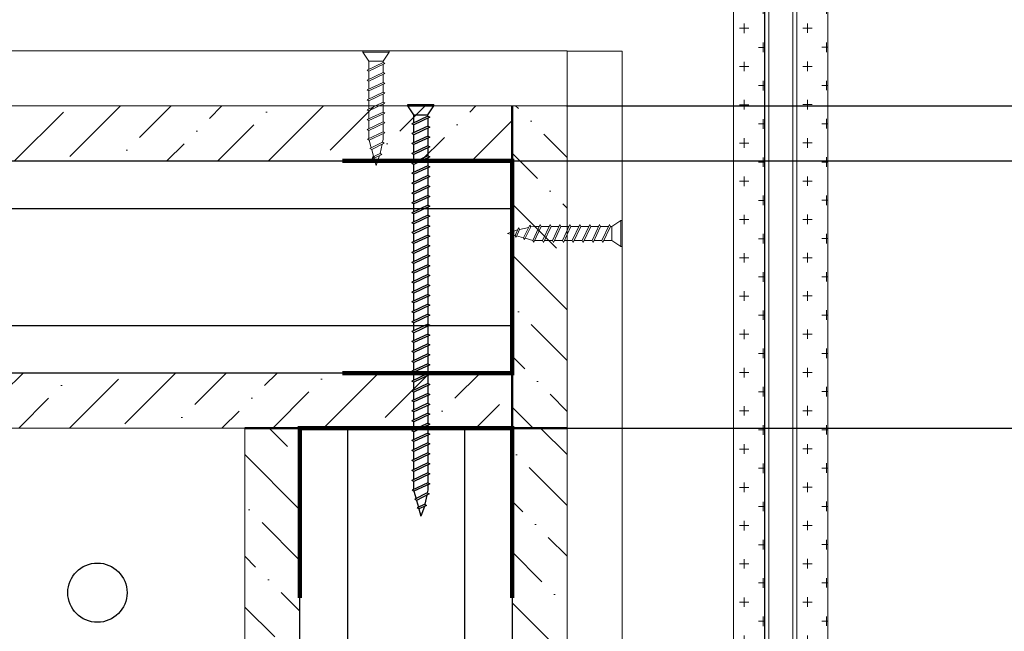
# Model space of a CAD drawing. Header units: millimetres. Extents: x 2030 to 82082, y 1212 to 75363.
# Tile 21 of 23: x 69307 to 73720, y 67149 to 69891. Entities that reach past the tile are written whole.
import ezdxf

# ---------------------------------------------------------------- set-up
doc = ezdxf.new("R2010")
doc.units = ezdxf.units.MM
doc.set_wipeout_variables(frame=1)
doc.layers.add('01_Техстронг Плита', color=32, linetype='Continuous', lineweight=9)
for name, color, linetype, lineweight, true_color in [('Анкеры и саморезы', 7, 'Continuous', 9, 0x000000), ('Размеры и выноски', 7, 'Continuous', 9, 0x000000), ('Шпильки', 7, 'Continuous', 9, 0x000000)]:
    doc.layers.add(name, color=color, linetype=linetype, lineweight=lineweight, true_color=true_color)
doc.layers.add('профиль', color=7, linetype='Continuous', true_color=0x000000)
doc.styles.add('ISOCPEUR', font='isocpeur.ttf')
doc.dimstyles.new('ISO-25', dxfattribs={"dimtxt": 2.5, "dimasz": 2.5, "dimexe": 1.25, "dimexo": 0.625, "dimtad": 1, "dimtxsty": 'Standard', "dimcen": 2.5, "dimadec": 0, "dimazin": 0, "dimtfac": 1, "dimtmove": 0, "dimatfit": 3, "dimfxl": 1, "dimarcsym": 0})

# ---------------------------------------------------------------- blocks, each defined once
blk = doc.blocks.new('*U124')
blk.add_wipeout([(-340.43, 4), (-340.43, -4), (0, -4), (0, 4)])
at = {"ltscale": 40}
for p, q in [((0, 4), (-325.63, 4)), ((0, 3), (-325.63, 3)), ((-325.63, -3), (0, -3)), ((0, -4), (-325.63, -4))]:
    blk.add_line(p, q, dxfattribs=at)
blk = doc.blocks.new('_Oblique')
at = {"color": 0, "linetype": 'ByBlock', "lineweight": -2}
blk.add_line((-0.5, -0.5), (0.5, 0.5), dxfattribs=at)
blk = doc.blocks.new('*D143')
at = {"layer": 'Defpoints', "color": 0, "transparency": 16777216}
for p in [(76704.4, 69504.6), (71762, 65664), (76850.4, 65664)]:
    blk.add_point(p, dxfattribs=at)
at = {"layer": 'Размеры и выноски', "color": 0, "lineweight": -2, "transparency": 16777216}
for p, q in [((76705, 69504.6), (76851.6, 69504.6)), ((76850.4, 69504.6), (76850.4, 65664)), ((71762.6, 65664), (76851.6, 65664))]:
    blk.add_line(p, q, dxfattribs=at)
at = {"layer": 'Размеры и выноски', "color": 0, "lineweight": -2, "transparency": 16777216, "xscale": 2.5, "yscale": 2.5, "zscale": 2.5}
for p, rotation in [((76850.4, 69504.6), 90), ((76850.4, 65664), 270)]:
    blk.add_blockref('_Oblique', p, dxfattribs=dict(at, rotation=rotation))
at = {"layer": 'Размеры и выноски', "color": 0, "transparency": 16777216, "insert": (76636.9, 67584.3), "char_height": 250, "attachment_point": 5, "rotation": 90, "style": 'ISOCPEUR'}
blk.add_mtext('{\\H1.70293x;h}', dxfattribs=at)
blk = doc.blocks.new('*D145')
at = {"layer": 'Defpoints', "color": 0, "transparency": 16777216}
for p in [(74679.7, 69504.6), (76136.7, 69504.6), (71301.1, 68059.1)]:
    blk.add_point(p, dxfattribs=at)
at = {"layer": 'Размеры и выноски', "color": 0, "lineweight": -2, "transparency": 16777216}
for p, q in [((74680.3, 69504.6), (76137.9, 69504.6)), ((76136.7, 68059.1), (76136.7, 69504.6)), ((71301.7, 68059.1), (76137.9, 68059.1))]:
    blk.add_line(p, q, dxfattribs=at)
at = {"layer": 'Размеры и выноски', "color": 0, "lineweight": -2, "transparency": 16777216, "xscale": 2.5, "yscale": 2.5, "zscale": 2.5}
for p, rotation in [((76136.7, 69504.6), 90), ((76136.7, 68059.1), 270)]:
    blk.add_blockref('_Oblique', p, dxfattribs=dict(at, rotation=rotation))
at = {"layer": 'Размеры и выноски', "color": 0, "transparency": 16777216, "insert": (75923.2, 68781.9), "char_height": 250, "attachment_point": 5, "rotation": 90, "style": 'ISOCPEUR'}
blk.add_mtext('{\\H1.70293x;75}', dxfattribs=at)
blk = doc.blocks.new('*D146')
at = {"layer": 'Defpoints', "color": 0, "transparency": 16777216}
for p in [(71760.8, 69504.2), (71514.1, 69257.4), (75294.1, 69257.4)]:
    blk.add_point(p, dxfattribs=at)
at = {"layer": 'Размеры и выноски', "color": 0, "lineweight": -2, "transparency": 16777216}
for p, q in [((75294.1, 69504.2), (75294.1, 71120.2)), ((71761.5, 69504.2), (75295.4, 69504.2)), ((75294.1, 69257.4), (75294.1, 69504.2)), ((71514.7, 69257.4), (75295.4, 69257.4)), ((75294.1, 69257.4), (75294.1, 69254.9))]:
    blk.add_line(p, q, dxfattribs=at)
at = {"layer": 'Размеры и выноски', "color": 0, "lineweight": -2, "transparency": 16777216, "xscale": 2.5, "yscale": 2.5, "zscale": 2.5}
for p, rotation in [((75294.1, 69504.2), 270), ((75294.1, 69257.4), 90)]:
    blk.add_blockref('_Oblique', p, dxfattribs=dict(at, rotation=rotation))
at = {"layer": 'Размеры и выноски', "color": 0, "transparency": 16777216, "insert": (75038, 70683.2), "char_height": 250, "attachment_point": 5, "rotation": 90, "style": 'ISOCPEUR'}
blk.add_mtext('{\\H1.70293x;12,5}', dxfattribs=at)
blk = doc.blocks.new('Саморез 4.2Х90')
at = {"color": 7}
for p, q in [((-8.6, 245.3), (-0.1, 268.8)), ((4.6, 251.4), (-0.1, 268.8)), ((-14.3, 218.9), (-9.5, 240.6)), ((-13.7, 243), (4.6, 251.4)), ((-9.5, 240.6), (-13.7, 243)), ((-9.5, 240.6), (8.8, 249)), ((4.6, 251.4), (8.8, 249)), ((10.1, 231.2), (5.6, 247.6)), ((-21.1, 192), (16.1, 209.5)), ((-19.6, 216.2), (10.1, 231.2)), ((-15.5, 213.8), (-19.6, 216.2)), ((-17, 207), (-15.5, 213.8)), ((-15.5, 213.8), (14.3, 228.8)), ((10.1, 231.2), (14.3, 228.8)), ((16, 209.4), (11.2, 227.3)), ((16.1, 209.5), (20.3, 207.1)), ((-17, 189.6), (-21.1, 192)), ((-21.1, 168.7), (16.7, 186.5)), ((-17, 189.6), (20.3, 207.1)), ((16.7, 186.5), (20.9, 184.1)), ((-17, 166.3), (-21.1, 168.7)), ((-21.1, 145.4), (16.7, 163.2)), ((-17, 166.3), (20.9, 184.1)), ((16.7, 163.2), (20.9, 160.8)), ((-17, 143), (-21.1, 145.4)), ((-21.1, 122), (16.7, 139.8)), ((-17, 143), (20.9, 160.8)), ((16.7, 139.8), (20.9, 137.4)), ((-17, 119.6), (-21.1, 122)), ((-21.1, 98.7), (16.7, 116.5)), ((-17, 119.6), (20.9, 137.4)), ((16.7, 116.5), (20.9, 114.1)), ((-17, 96.3), (-21.1, 98.7)), ((-21.1, 75.4), (16.7, 93.2)), ((-17, 96.3), (20.9, 114.1)), ((16.7, 93.2), (20.9, 90.8)), ((-17, 73), (-21.1, 75.4)), ((-21.1, 52), (16.7, 69.8)), ((-17, 73), (20.9, 90.8)), ((16.7, 69.8), (20.9, 67.4)), ((-17, 49.6), (-21.1, 52)), ((-21.1, 28.7), (16.7, 46.5)), ((-17, 49.6), (20.9, 67.4)), ((16.7, 46.5), (20.9, 44.1)), ((-17, 26.3), (-21.1, 28.7)), ((-17, 26.3), (20.9, 44.1)), ((-17, 23), (-31.1, 2)), ((30.8, 2), (-31.1, 2)), ((-31.1, 2), (-31.1, -1.2)), ((16.7, 23), (-17, 23)), ((16.7, 23), (30.8, 2)), ((30.8, 2), (30.8, -1.2)), ((30.8, -1.2), (-31.1, -1.2))]:
    blk.add_line(p, q, dxfattribs=at)
for points in [[(-17, 194), (-17, 207)], [(-17, 170.7), (-17, 189.6)], [(16.7, 205.4), (16.7, 186.5)], [(-17, 147.3), (-17, 166.3)], [(16.7, 182.1), (16.7, 163.2)], [(-17, 124), (-17, 143)], [(16.7, 158.8), (16.7, 139.8)], [(-17, 100.7), (-17, 119.6)], [(16.7, 135.5), (16.7, 116.5)], [(-17, 77.3), (-17, 96.3)], [(16.7, 112.1), (16.7, 93.2)], [(-17, 54), (-17, 73)], [(16.7, 88.8), (16.7, 69.8)], [(-17, 30.7), (-17, 49.6)], [(16.7, 65.5), (16.7, 46.5)], [(16.7, 42.1), (16.7, 23.2)], [(16.7, 42.1), (16.7, 23.2)]]:
    blk.add_lwpolyline(points, dxfattribs=at)
blk.add_lwpolyline([(-17, 26.3), (-17, 23)])

msp = doc.modelspace()

# ---------------------------------------------------------------- hatches: boundary and pattern name
at = {"layer": '01_Техстронг Плита', "ltscale": 4}
h = msp.add_hatch(dxfattribs=at)
h.set_pattern_fill('ANSI36', color=32, scale=50.701569, angle=-180, style=0)
h.set_pattern_definition([(225, (267649.46, 410363.46), (-85.3712, -313.02774), [402.44371, -80.48874, 0, -80.48874])])
h.paths.add_polyline_path([(65313.805, 69257.372), (65313.805, 69504.155), (71514.057, 69504.155), (71514.057, 69257.372)])
h = msp.add_hatch(dxfattribs=at)
h.set_pattern_fill('ANSI36', color=32, scale=50.701569, angle=-90, style=0)
h.set_pattern_definition([(315, (-269345.25, 262629.85), (313.02774, -85.3712), [402.44371, -80.48874, 0, -80.48874])])
h.paths.add_polyline_path([(71760.84, 68059.872), (71514.057, 68059.872), (71514.057, 69504.179), (71760.84, 69504.179)])
h = msp.add_hatch(dxfattribs=at)
h.set_pattern_fill('ANSI36', color=32, scale=50.701569, angle=-180, style=0)
h.set_pattern_definition([(225, (267896.24, 409165.74), (-85.3712, -313.02774), [402.44371, -80.48874, 0, -80.48874])])
h.paths.add_polyline_path([(65313.83, 68059.653), (65313.83, 68306.436), (71514.057, 68306.436), (71514.057, 68059.653)])
h = msp.add_hatch(dxfattribs=at)
h.set_pattern_fill('ANSI36', color=32, scale=50.701569, angle=-270, style=0)
h.set_pattern_definition([(135, (411422.45, -134522.76), (-313.02774, 85.3712), [402.44371, -80.48874, 0, -80.48874])])
h.paths.add_polyline_path([(70316.363, 68059.653), (70563.146, 68059.653), (70563.146, 65910.805), (70316.363, 65910.805)])
h = msp.add_hatch(dxfattribs=at)
h.set_pattern_fill('ANSI36', color=32, scale=50.701569, angle=-270, style=0)
h.set_pattern_definition([(135, (412620.17, -134275.98), (-313.02774, 85.3712), [402.44371, -80.48874, 0, -80.48874])])
h.paths.add_polyline_path([(71514.082, 68059.677), (71760.865, 68059.677), (71760.865, 65910.805), (71514.082, 65910.805)])

# ---------------------------------------------------------------- linework, layer by layer
at = {"color": 7}
for p, q in [((71046.12, 69510.241), (71163.863, 69510.241)), ((71046.12, 69504.155), (71046.12, 69510.241)), ((71163.863, 69504.155), (71163.863, 69510.241)), ((71046.12, 69504.155), (71163.863, 69504.155)), ((71072.977, 69464.216), (71046.12, 69504.155)), ((71072.977, 69464.216), (71137.006, 69464.216)), ((71137.006, 69464.216), (71163.863, 69504.155)), ((71137.006, 69457.903), (71065.052, 69424.046)), ((71072.977, 69419.471), (71065.052, 69424.046)), ((71144.931, 69453.328), (71072.977, 69419.471)), ((71137.006, 69457.903), (71144.931, 69453.328)), ((71137.006, 69413.526), (71065.052, 69379.669)), ((71072.977, 69375.094), (71065.052, 69379.669)), ((71144.931, 69408.951), (71072.977, 69375.094)), ((71137.006, 69413.526), (71144.931, 69408.951)), ((71137.006, 69369.149), (71065.052, 69335.292)), ((71072.977, 69330.717), (71065.052, 69335.292)), ((71144.931, 69364.574), (71072.977, 69330.717)), ((71137.006, 69369.149), (71144.931, 69364.574)), ((71137.006, 69324.772), (71065.052, 69290.915)), ((71072.977, 69286.34), (71065.052, 69290.915)), ((71144.931, 69320.197), (71072.977, 69286.34)), ((71137.006, 69324.772), (71144.931, 69320.197)), ((71137.006, 69280.395), (71065.052, 69246.538)), ((71072.977, 69241.963), (71065.052, 69246.538)), ((71144.931, 69275.82), (71072.977, 69241.963)), ((71137.006, 69280.395), (71144.931, 69275.82)), ((71137.006, 69236.018), (71065.052, 69202.161)), ((71072.977, 69197.586), (71065.052, 69202.161)), ((71144.931, 69231.443), (71072.977, 69197.586)), ((71137.006, 69236.018), (71144.931, 69231.443)), ((71137.006, 69191.641), (71065.052, 69157.784)), ((71072.977, 69153.209), (71065.052, 69157.784)), ((71144.931, 69187.066), (71072.977, 69153.209)), ((71137.006, 69191.641), (71144.931, 69187.066)), ((71137.006, 69147.264), (71065.052, 69113.407)), ((71072.977, 69108.832), (71065.052, 69113.407)), ((71144.931, 69142.689), (71072.977, 69108.832)), ((71137.006, 69147.264), (71144.931, 69142.689)), ((71137.006, 69102.887), (71065.052, 69069.03)), ((71072.977, 69064.455), (71065.052, 69069.03)), ((71144.931, 69098.312), (71072.977, 69064.455)), ((71137.006, 69102.887), (71144.931, 69098.312)), ((71137.006, 69058.51), (71065.052, 69024.653)), ((71072.977, 69020.078), (71065.052, 69024.653)), ((71144.931, 69053.935), (71072.977, 69020.078)), ((71137.006, 69058.51), (71144.931, 69053.935)), ((71137.006, 69014.133), (71065.052, 68980.276)), ((71072.977, 68975.701), (71065.052, 68980.276)), ((71144.931, 69009.558), (71072.977, 68975.701)), ((71137.006, 69014.133), (71144.931, 69009.558)), ((71137.006, 68969.756), (71065.052, 68935.899)), ((71072.977, 68931.324), (71065.052, 68935.899)), ((71144.931, 68965.181), (71072.977, 68931.324)), ((71137.006, 68969.756), (71144.931, 68965.181)), ((71137.006, 68925.379), (71065.052, 68891.522)), ((71072.977, 68886.947), (71065.052, 68891.522)), ((71144.931, 68920.804), (71072.977, 68886.947)), ((71137.006, 68925.379), (71144.931, 68920.804)), ((71137.006, 68881.002), (71065.052, 68847.145)), ((71072.977, 68842.57), (71065.052, 68847.145)), ((71144.931, 68876.427), (71072.977, 68842.57)), ((71137.006, 68881.002), (71144.931, 68876.427)), ((71137.006, 68836.625), (71065.052, 68802.768)), ((71072.977, 68798.193), (71065.052, 68802.768)), ((71144.931, 68832.05), (71072.977, 68798.193)), ((71137.006, 68836.625), (71144.931, 68832.05)), ((71137.006, 68792.248), (71065.052, 68758.391)), ((71072.977, 68753.816), (71065.052, 68758.391)), ((71144.931, 68787.673), (71072.977, 68753.816)), ((71137.006, 68792.248), (71144.931, 68787.673)), ((71137.006, 68747.871), (71065.052, 68714.014)), ((71072.977, 68709.439), (71065.052, 68714.014)), ((71144.931, 68743.296), (71072.977, 68709.439)), ((71137.006, 68747.871), (71144.931, 68743.296)), ((71137.006, 68703.494), (71065.052, 68669.637)), ((71072.977, 68665.062), (71065.052, 68669.637)), ((71144.931, 68698.919), (71072.977, 68665.062)), ((71137.006, 68703.494), (71144.931, 68698.919)), ((71137.006, 68659.117), (71065.052, 68625.26)), ((71072.977, 68620.685), (71065.052, 68625.26)), ((71144.931, 68654.542), (71072.977, 68620.685)), ((71137.006, 68659.117), (71144.931, 68654.542)), ((71137.006, 68614.74), (71065.052, 68580.883)), ((71144.931, 68610.165), (71072.977, 68576.308)), ((71137.006, 68614.74), (71144.931, 68610.165)), ((71072.977, 68576.308), (71065.052, 68580.883)), ((71137.006, 68570.363), (71065.052, 68536.506)), ((71144.931, 68565.788), (71072.977, 68531.931)), ((71137.006, 68570.363), (71144.931, 68565.788)), ((71072.977, 68531.931), (71065.052, 68536.506)), ((71137.006, 68525.986), (71065.052, 68492.129)), ((71144.931, 68521.411), (71072.977, 68487.554)), ((71137.006, 68525.986), (71144.931, 68521.411)), ((71072.977, 68487.554), (71065.052, 68492.129)), ((71137.006, 68481.609), (71065.052, 68447.752)), ((71144.931, 68477.034), (71072.977, 68443.177)), ((71137.006, 68481.609), (71144.931, 68477.034)), ((71072.977, 68443.177), (71065.052, 68447.752)), ((71137.006, 68437.232), (71065.052, 68403.375)), ((71144.931, 68432.657), (71072.977, 68398.8)), ((71137.006, 68437.232), (71144.931, 68432.657)), ((71072.977, 68398.8), (71065.052, 68403.375)), ((71137.006, 68392.855), (71065.052, 68358.998)), ((71144.931, 68388.28), (71072.977, 68354.423)), ((71137.006, 68392.855), (71144.931, 68388.28)), ((71072.977, 68354.423), (71065.052, 68358.998)), ((71137.006, 68348.478), (71065.052, 68314.621)), ((71144.931, 68343.903), (71072.977, 68310.046)), ((71137.006, 68348.478), (71144.931, 68343.903)), ((71072.977, 68310.046), (71065.052, 68314.621)), ((71137.006, 68304.101), (71065.052, 68270.244)), ((71144.931, 68299.526), (71072.977, 68265.669)), ((71137.006, 68304.101), (71144.931, 68299.526)), ((71072.977, 68265.669), (71065.052, 68270.244)), ((71137.006, 68259.724), (71065.052, 68225.867)), ((71144.931, 68255.149), (71072.977, 68221.292)), ((71137.006, 68259.724), (71144.931, 68255.149)), ((71072.977, 68221.292), (71065.052, 68225.867)), ((71137.006, 68215.347), (71065.052, 68181.49)), ((71144.931, 68210.772), (71072.977, 68176.915)), ((71137.006, 68215.347), (71144.931, 68210.772)), ((71072.977, 68176.915), (71065.052, 68181.49)), ((71137.006, 68170.97), (71065.052, 68137.114)), ((71144.931, 68166.395), (71072.977, 68132.538)), ((71137.006, 68170.97), (71144.931, 68166.395)), ((71072.977, 68132.538), (71065.052, 68137.114)), ((71137.006, 68126.593), (71065.052, 68092.737)), ((71144.931, 68122.018), (71072.977, 68088.161)), ((71137.006, 68126.593), (71144.931, 68122.018)), ((71072.977, 68088.161), (71065.052, 68092.737)), ((71137.006, 68082.216), (71065.052, 68048.36)), ((71144.931, 68077.641), (71072.977, 68043.784)), ((71137.006, 68082.216), (71144.931, 68077.641)), ((71072.977, 68043.784), (71065.052, 68048.36)), ((71137.006, 68037.839), (71065.052, 68003.983)), ((71144.931, 68033.264), (71072.977, 67999.407)), ((71137.006, 68037.839), (71144.931, 68033.264)), ((71072.977, 67999.407), (71065.052, 68003.983)), ((71137.006, 67993.462), (71065.052, 67959.606)), ((71144.931, 67988.887), (71072.977, 67955.03)), ((71137.006, 67993.462), (71144.931, 67988.887)), ((71072.977, 67955.03), (71065.052, 67959.606)), ((71137.006, 67949.085), (71065.052, 67915.229)), ((71144.931, 67944.51), (71072.977, 67910.653)), ((71137.006, 67949.085), (71144.931, 67944.51)), ((71072.977, 67910.653), (71065.052, 67915.229)), ((71137.006, 67903.879), (71065.052, 67870.023)), ((71144.931, 67899.304), (71072.977, 67865.448)), ((71137.006, 67903.879), (71144.931, 67899.304)), ((71072.977, 67865.448), (71065.052, 67870.023)), ((71137.006, 67859.502), (71065.052, 67825.646)), ((71144.931, 67854.927), (71072.977, 67821.071)), ((71137.006, 67859.502), (71144.931, 67854.927)), ((71072.977, 67821.071), (71065.052, 67825.646)), ((71137.006, 67815.125), (71066.125, 67781.888)), ((71144.931, 67810.55), (71074.049, 67777.313)), ((71137.006, 67815.125), (71144.931, 67810.55)), ((71074.049, 67777.313), (71066.125, 67781.888)), ((71074.267, 67777.415), (71083.49, 67743.548)), ((71134.107, 67769.075), (71077.618, 67740.587)), ((71142.032, 67764.499), (71085.542, 67736.012)), ((71131.968, 67759.424), (71122.825, 67718.184)), ((71137.006, 67782.151), (71134.107, 67769.075)), ((71134.107, 67769.075), (71142.032, 67764.499)), ((71085.542, 67736.012), (71077.618, 67740.587)), ((71085.542, 67736.012), (71094.004, 67704.942)), ((71122.825, 67718.184), (71088.068, 67702.214)), ((71095.993, 67697.639), (71088.068, 67702.214)), ((71130.75, 67713.609), (71095.993, 67697.639)), ((71121.02, 67709.138), (71104.992, 67664.597)), ((71122.825, 67718.184), (71130.75, 67713.609)), ((71095.993, 67697.639), (71104.992, 67664.597))]:
    msp.add_line(p, q, dxfattribs=at)
for points in [[(71072.977, 69427.775), (71072.977, 69463.848)], [(71072.977, 69427.775), (71072.977, 69463.848)], [(71072.977, 69383.398), (71072.977, 69419.471)], [(71137.006, 69449.599), (71137.006, 69413.526)], [(71137.006, 69405.222), (71137.006, 69369.149)], [(71072.977, 69339.021), (71072.977, 69375.094)], [(71137.006, 69360.845), (71137.006, 69324.772)], [(71072.977, 69294.644), (71072.977, 69330.717)], [(71137.006, 69316.468), (71137.006, 69280.395)], [(71072.977, 69250.267), (71072.977, 69286.34)], [(71137.006, 69272.091), (71137.006, 69236.018)], [(71072.977, 69205.89), (71072.977, 69241.963)], [(71137.006, 69227.714), (71137.006, 69191.641)], [(71072.977, 69161.513), (71072.977, 69197.586)], [(71137.006, 69183.337), (71137.006, 69147.264)], [(71072.977, 69117.136), (71072.977, 69153.209)], [(71137.006, 69138.96), (71137.006, 69102.887)], [(71072.977, 69072.759), (71072.977, 69108.832)], [(71137.006, 69094.583), (71137.006, 69058.51)], [(71072.977, 69028.382), (71072.977, 69064.455)], [(71137.006, 69050.206), (71137.006, 69014.133)], [(71072.977, 68984.005), (71072.977, 69020.078)], [(71137.006, 69005.829), (71137.006, 68969.756)], [(71072.977, 68939.628), (71072.977, 68975.701)], [(71137.006, 68961.452), (71137.006, 68925.379)], [(71072.977, 68895.251), (71072.977, 68931.324)], [(71137.006, 68917.075), (71137.006, 68881.002)], [(71072.977, 68850.874), (71072.977, 68886.947)], [(71137.006, 68872.698), (71137.006, 68836.625)], [(71072.977, 68806.497), (71072.977, 68842.57)], [(71137.006, 68828.321), (71137.006, 68792.248)], [(71072.977, 68762.12), (71072.977, 68798.193)], [(71137.006, 68783.944), (71137.006, 68747.871)], [(71072.977, 68717.743), (71072.977, 68753.816)], [(71137.006, 68739.567), (71137.006, 68703.494)], [(71072.977, 68673.366), (71072.977, 68709.439)], [(71137.006, 68695.19), (71137.006, 68659.117)], [(71072.977, 68628.989), (71072.977, 68665.062)], [(71137.006, 68650.813), (71137.006, 68614.74)], [(71072.977, 68584.612), (71072.977, 68620.685)], [(71137.006, 68606.436), (71137.006, 68570.363)], [(71072.977, 68540.235), (71072.977, 68576.308)], [(71137.006, 68562.059), (71137.006, 68525.986)], [(71072.977, 68495.858), (71072.977, 68531.931)], [(71137.006, 68517.682), (71137.006, 68481.609)], [(71072.977, 68451.481), (71072.977, 68487.554)], [(71137.006, 68473.305), (71137.006, 68437.232)], [(71072.977, 68407.104), (71072.977, 68443.177)], [(71137.006, 68428.928), (71137.006, 68392.855)], [(71072.977, 68362.727), (71072.977, 68398.8)], [(71137.006, 68384.551), (71137.006, 68348.478)], [(71072.977, 68318.35), (71072.977, 68354.423)], [(71137.006, 68340.174), (71137.006, 68304.101)], [(71072.977, 68273.973), (71072.977, 68310.046)], [(71137.006, 68295.797), (71137.006, 68259.724)], [(71072.977, 68229.596), (71072.977, 68265.669)], [(71137.006, 68251.42), (71137.006, 68215.347)], [(71072.977, 68185.219), (71072.977, 68221.292)], [(71137.006, 68207.043), (71137.006, 68170.97)], [(71072.977, 68140.842), (71072.977, 68176.915)], [(71137.006, 68162.666), (71137.006, 68126.593)], [(71072.977, 68096.465), (71072.977, 68132.538)], [(71137.006, 68118.289), (71137.006, 68082.216)], [(71072.977, 68052.088), (71072.977, 68088.161)], [(71137.006, 68073.912), (71137.006, 68037.839)], [(71072.977, 68007.711), (71072.977, 68043.784)], [(71137.006, 68029.535), (71137.006, 67993.462)], [(71072.977, 67963.334), (71072.977, 67999.407)], [(71137.006, 67985.158), (71137.006, 67949.085)], [(71072.977, 67918.957), (71072.977, 67955.03)], [(71137.006, 67940.781), (71137.006, 67904.708)], [(71072.977, 67874.58), (71072.977, 67910.653)], [(71137.006, 67895.575), (71137.006, 67859.502)], [(71072.977, 67829.374), (71072.977, 67865.448)], [(71137.006, 67851.198), (71137.006, 67815.125)], [(71072.977, 67785.101), (71072.977, 67821.071)], [(71137.006, 67806.834), (71137.006, 67782.151)]]:
    msp.add_lwpolyline(points, dxfattribs=at)
msp.add_lwpolyline([(71137.006, 69457.903), (71137.006, 69464.216)])
at = {"color": 1, "lineweight": 50}
for points in [[(71514.057, 69257.372), (71514.057, 69504.155)], [(71514.057, 68059.872), (71514.057, 68306.436)]]:
    msp.add_lwpolyline(points, dxfattribs=at)
at = {"color": 7, "lineweight": 50, "const_width": 19.019}
for points in [[(70753.284, 69257.372), (71514.032, 69257.372), (71514.032, 68306.436), (70753.284, 68306.436)], [(71514.082, 67298.781), (71514.082, 68059.529), (70563.146, 68059.529), (70563.146, 67298.781)]]:
    msp.add_lwpolyline(points, dxfattribs=at)
at = {"color": 7, "lineweight": 50}
for points in [[(70316.363, 68059.653), (70563.146, 68059.653)], [(71514.082, 68059.142), (71760.84, 68059.872)]]:
    msp.add_lwpolyline(points, dxfattribs=at)
at = {"color": 253, "lineweight": 30, "ltscale": 5}
msp.add_circle((69655.476, 67322.124), 132.844, dxfattribs=at)
at = {"layer": '01_Техстронг Плита', "color": 5, "ltscale": 4}
for points in [[(65067.022, 69504.155), (65067.022, 69750.938), (71760.84, 69750.938), (71760.84, 69504.155)], [(72007.624, 65663.441), (71760.84, 65663.441), (71760.84, 69750.118), (72007.624, 69750.118)]]:
    msp.add_lwpolyline(points, close=True, dxfattribs=at)
at = {"layer": '01_Техстронг Плита', "color": 32, "ltscale": 4}
for points in [[(65313.805, 69257.372), (65313.805, 69504.155), (71514.057, 69504.155), (71514.057, 69257.372)], [(71760.84, 68059.872), (71514.057, 68059.872), (71514.057, 69504.179), (71760.84, 69504.179)], [(65313.83, 68059.653), (65313.83, 68306.436), (71514.057, 68306.436), (71514.057, 68059.653)], [(70316.363, 68059.653), (70563.146, 68059.653), (70563.146, 65910.805), (70316.363, 65910.805)], [(71514.082, 68059.677), (71760.865, 68059.677), (71760.865, 65910.805), (71514.082, 65910.805)]]:
    msp.add_lwpolyline(points, close=True, dxfattribs=at)
at = {"layer": 'профиль', "color": 7, "ltscale": 4}
for points in [[(71514.057, 69257.372), (71514.057, 68306.436), (65313.682, 68306.436), (65313.83, 69257.372)], [(71514.082, 65910.805), (70563.146, 65910.805), (70563.146, 68059.801), (71514.082, 68059.653)]]:
    msp.add_lwpolyline(points, close=True, dxfattribs=at)
at = {"layer": 'профиль'}
for points in [[(65313.386, 69044.362), (71514.057, 69044.362)], [(65313.386, 68519.312), (71514.057, 68519.312)], [(70776.022, 68060.097), (70776.022, 65910.805)], [(71301.072, 68060.097), (71301.072, 65910.805)]]:
    msp.add_lwpolyline(points, dxfattribs=at)

# ---------------------------------------------------------------- block references
at = {"layer": 'Анкеры и саморезы', "yscale": 1.901871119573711, "zscale": 1.901871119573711}
for p, xscale, rotation in [((70904.164, 69748.365), 1.901871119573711, 180), ((72005.279, 68931.911), -1.901871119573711, 90)]:
    msp.add_blockref('Саморез 4.2Х90', p, dxfattribs=dict(at, xscale=xscale, rotation=rotation))
at = {"layer": 'Шпильки', "xscale": 18.04388351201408, "yscale": 18.04388351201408, "zscale": 18.04388351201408, "rotation": 90}
msp.add_blockref('*U124', (72718.879, 71539.108), dxfattribs=at)

# ---------------------------------------------------------------- next in the draw order: hatches: boundary and pattern name
at = {"layer": 'Шпильки'}
h = msp.add_hatch(dxfattribs=at)
h.set_pattern_fill('CROSS', color=102, scale=13.503285)
h.set_pattern_definition([(0, (-592769.34, -261555.64), (85.745859, 85.745859), [42.87293, -128.61879]), (90, (-592747.905, -261577.076), (-85.745859, 85.745859), [42.87293, -128.61879])])
h.paths.add_polyline_path([(72507.168, 65663.441), (72646.069, 65663.441), (72646.069, 71535.041), (72507.167, 71535.041)])
h = msp.add_hatch(dxfattribs=at)
h.set_pattern_fill('CROSS', color=102, scale=13.503285)
h.set_pattern_definition([(0, (-592485.54, -261555.14), (85.745859, 85.745859), [42.87293, -128.61879]), (90, (-592464.105, -261576.575), (-85.745859, 85.745859), [42.87293, -128.61879])])
h.paths.add_polyline_path([(72790.968, 65663.441), (72929.87, 65663.441), (72929.956, 71534.923), (72791.054, 71534.923)])

# ---------------------------------------------------------------- next in the draw order: linework, layer by layer
at = {"layer": 'Шпильки', "color": 102, "ltscale": 4}
for points in [[(72507.167, 71535.041), (72646.069, 71535.041), (72646.069, 65663.441), (72507.168, 65663.441)], [(72791.054, 71534.923), (72929.956, 71534.923), (72929.87, 65663.441), (72790.968, 65663.441)]]:
    msp.add_lwpolyline(points, close=True, dxfattribs=at)

# ---------------------------------------------------------------- next in the draw order: dimensions: what is measured, and where the dimension line sits
at = {"layer": 'Размеры и выноски'}
for base, p1, p2, text, override, picture, middle in [((75294.106, 69257.396), (71760.84, 69504.179), (71514.057, 69257.396), '{\\H1.70293x;12,5}', {"dimtxt": 250, "dimtxsty": 'ISOCPEUR', "dimblk1": 'Oblique', "dimblk2": 'Oblique', "dimsah": 1, "dimatfit": 0}, '*D146', (75294.106, 70683.243)), ((76136.696, 69504.579), (71301.072, 68059.142), (74679.687, 69504.579), '{\\H1.70293x;75}', {"dimscale": 1, "dimtxt": 250, "dimtxsty": 'ISOCPEUR', "dimblk1": 'Oblique', "dimblk2": 'Oblique', "dimsah": 1, "dimatfit": 0}, '*D145', (76136.696, 68781.861)), ((76850.368, 65664.022), (76704.353, 69504.579), (71761.986, 65664.022), '{\\H1.70293x;h}', {"dimscale": 1, "dimtxt": 250, "dimtxsty": 'ISOCPEUR', "dimblk1": 'Oblique', "dimblk2": 'Oblique', "dimsah": 1, "dimatfit": 0}, '*D143', (76850.368, 67584.3))]:
    dim = msp.add_linear_dim(base=base, p1=p1, p2=p2, angle=90, text=text, dimstyle='ISO-25', override=override, dxfattribs=at)
    dim.commit()
    dim.dimension.update_dxf_attribs({"geometry": picture, "text_midpoint": middle, "dimtype": 160})

doc.saveas('drawing.dxf')
